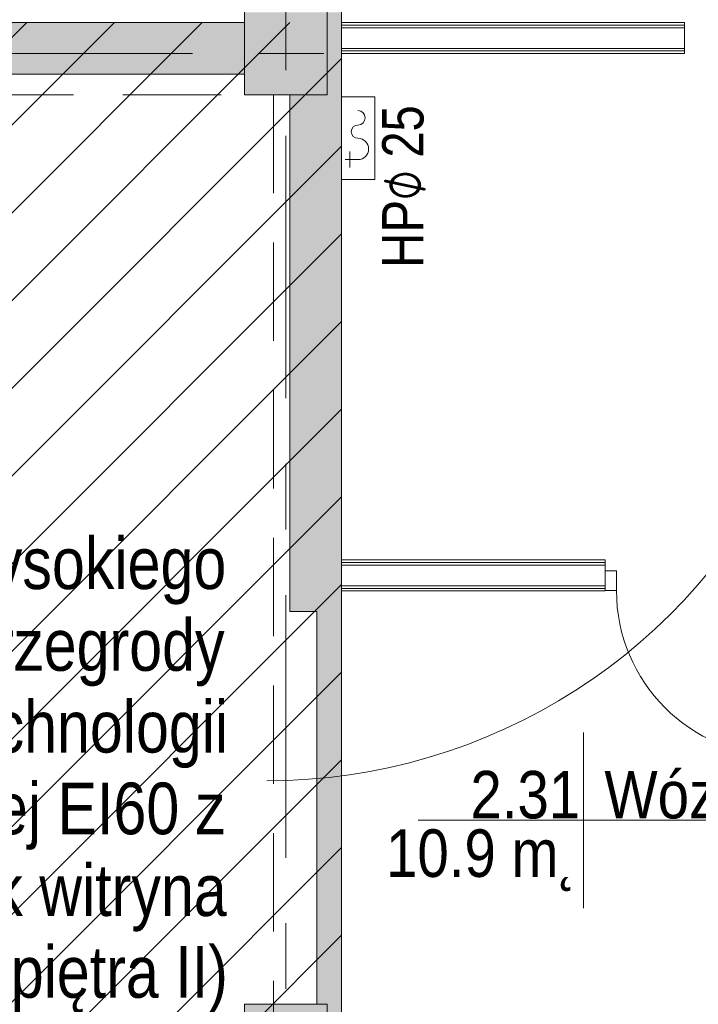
# Model space of a CAD drawing. Header units: centimetres. Extents: x -2574 to 3083, y -1 to 3760.
# Tile 4 of 58: x -741 to -413, y 908 to 1385. Entities that reach past the tile are written whole.
import ezdxf

# ---------------------------------------------------------------- set-up
doc = ezdxf.new("R2010")
doc.units = ezdxf.units.CM
doc.linetypes.add('Hidden', pattern=[71.4375, 47.625, -23.8125])
doc.linetypes.add('Oś', pattern=[222.25, 127, -31.75, 31.75, -31.75])
for name, color, linetype, lineweight in [('A-AREA-IDEN', 2, 'Continuous', 13), ('A-DETL', 90, 'Continuous', 9), ('A-DETL-GENF', 92, 'Continuous', 9), ('A-DETL-MEDM', 33, 'Continuous', 13), ('A-DOOR', 31, 'Continuous', 13), ('A-FLOR-HRAL', 11, 'Continuous', 9), ('A-WALL', 113, 'Continuous', 13), ('A-WALL-FNSH', 113, 'Continuous', 13), ('G-ANNO-TEXT', 231, 'Continuous', 13), ('P-SANR-FIXT', 6, 'Continuous', 13), ('S-GRID', 1, 'Continuous', 13)]:
    doc.layers.add(name, color=color, linetype=linetype, lineweight=lineweight)
doc.layers.add('A-WALL-PATT', color=111, linetype='Continuous', lineweight=13, plot=False)
doc.layers.add('S-COLS', color=52, linetype='Continuous', lineweight=13, plot=False)
doc.styles.add('Arial Narrow_2', font='ARIALN.TTF', dxfattribs={"height": 25})
doc.styles.add('Arial_6', font='arial.ttf', dxfattribs={"width": 0.85, "height": 20})
doc.styles.add('Arial_7', font='arial.ttf', dxfattribs={"width": 0.85, "height": 23})
doc.styles.add('MtXpl_Arial', font='txt', dxfattribs={"height": 0.2})
doc.styles.add('MtXpl_Segoe UI Symbol', font='txt', dxfattribs={"height": 0.2})

msp = doc.modelspace()

# ---------------------------------------------------------------- hatches: boundary and pattern name
at = {"layer": 'S-COLS', "lineweight": 9}
for points in [[(-632.62, 1348.33), (-592.62, 1348.33), (-592.62, 1388.33), (-632.62, 1388.33), (-632.62, 1383.33)], [(-632.62, 868.33), (-592.62, 868.33), (-592.62, 908.33), (-632.62, 908.33), (-632.62, 876.42)]]:
    msp.add_hatch(color=251, dxfattribs=at).paths.add_polyline_path(points, flags=0)

# ---------------------------------------------------------------- linework, layer by layer
at = {"layer": 'A-AREA-IDEN', "color": 251, "lineweight": 9}
for p, q in [((-468.56, 1039.86), (-468.56, 997.36)), ((-458.8, 997.36), (-548.56, 997.36)), ((-548.56, 997.36), (-388.56, 997.36)), ((-468.56, 997.36), (-468.56, 954.86))]:
    msp.add_line(p, q, dxfattribs=at)
at = {"layer": 'A-DETL', "color": 251, "linetype": 'Hidden', "lineweight": 9}
for p, q in [((-1191.62, 1348.33), (-618.62, 1348.33)), ((-618.62, 1348.33), (-618.62, 670.83))]:
    msp.add_line(p, q, dxfattribs=at)
at = {"layer": 'A-DETL-GENF', "color": 251, "linetype": 'Continuous', "lineweight": 9}
for p, q in [((-1207.62, 913.7), (-737.99, 1383.33)), ((-1207.62, 871.27), (-695.57, 1383.33)), ((-1207.62, 828.84), (-653.14, 1383.33)), ((-1207.62, 786.42), (-610.72, 1383.33)), ((-1207.62, 743.99), (-585.62, 1365.99)), ((-1207.62, 701.57), (-585.62, 1323.57)), ((-1207.62, 659.14), (-585.62, 1281.14)), ((-1207.62, 616.71), (-585.62, 1238.71)), ((-1207.62, 574.29), (-585.62, 1196.29)), ((-1207.62, 531.86), (-585.62, 1153.86)), ((-1207.62, 489.43), (-585.62, 1111.43)), ((-1207.62, 447.01), (-585.62, 1069.01)), ((-1207.62, 404.58), (-585.62, 1026.58)), ((-1188.45, 381.33), (-585.62, 984.15)), ((-1146.03, 381.33), (-585.62, 941.73))]:
    msp.add_line(p, q, dxfattribs=at)
at = {"layer": 'A-DETL-GENF', "color": 251, "lineweight": 9}
for p, q in [((-458.12, 1118.03), (-452.62, 1118.03)), ((-458.12, 1108.48), (-458.12, 1118.03)), ((-452.62, 1118.03), (-452.62, 1108.48)), ((-452.62, 1108.48), (-458.12, 1108.48))]:
    msp.add_line(p, q, dxfattribs=at)
at = {"layer": 'A-DETL-MEDM', "color": 251, "lineweight": 9}
for p, q in [((-458.12, 1108.48), (-458.12, 1118.03)), ((-458.12, 1118.03), (-452.62, 1118.03)), ((-452.62, 1118.03), (-452.62, 1108.48)), ((-452.62, 1108.48), (-458.12, 1108.48))]:
    msp.add_line(p, q, dxfattribs=at)
at = {"layer": 'A-DOOR', "color": 251, "lineweight": 9}
msp.add_arc((-372.62, 1108.48), 80, 180, 270, dxfattribs=at)
at = {"layer": 'A-FLOR-HRAL', "color": 251, "lineweight": 9}
msp.add_line((-646, 1383.33), (-808.65, 1383.33), dxfattribs=at)
at = {"layer": 'A-WALL', "color": 251, "lineweight": 9}
for p, q in [((-585.62, 1123.33), (-585.62, 1388.33)), ((-632.62, 1383.33), (-646.07, 1383.33)), ((-419.62, 1382.08), (-585.62, 1382.08)), ((-585.62, 1380.83), (-585.62, 1370.83)), ((-419.62, 1380.83), (-585.62, 1380.83)), ((-419.62, 1370.83), (-419.62, 1380.83)), ((-419.62, 1370.83), (-585.62, 1370.83)), ((-419.62, 1369.58), (-585.62, 1369.58)), ((-632.62, 1358.33), (-1192.62, 1358.33)), ((-610.62, 1348.33), (-610.62, 1098.33)), ((-585.62, 1123.33), (-585.62, 1120.83)), ((-458.12, 1122.08), (-585.62, 1122.08)), ((-458.12, 1120.83), (-585.62, 1120.83)), ((-585.62, 1120.83), (-585.62, 1110.83)), ((-458.12, 1118.03), (-458.12, 1120.83)), ((-458.12, 1110.83), (-585.62, 1110.83)), ((-585.62, 1110.83), (-585.62, 1108.33)), ((-458.12, 1109.58), (-585.62, 1109.58)), ((-585.62, 660.83), (-585.62, 1108.33)), ((-610.62, 1098.33), (-597.62, 1098.33)), ((-597.62, 1098.33), (-597.62, 908.33))]:
    msp.add_line(p, q, dxfattribs=at)
at = {"layer": 'A-WALL-FNSH', "color": 251, "lineweight": 9}
for p, q in [((-419.62, 1383.33), (-585.62, 1383.33)), ((-419.62, 1380.83), (-419.62, 1383.33)), ((-585.62, 1368.33), (-419.62, 1368.33)), ((-419.62, 1368.33), (-419.62, 1370.83)), ((-458.12, 1123.33), (-585.62, 1123.33)), ((-458.12, 1120.83), (-458.12, 1123.33)), ((-585.62, 1108.33), (-458.12, 1108.33)), ((-458.12, 1108.33), (-458.12, 1108.48))]:
    msp.add_line(p, q, dxfattribs=at)
at = {"layer": 'A-WALL-PATT', "color": 251, "linetype": 'Continuous', "lineweight": 9, "extrusion": (0, 0, -1)}
for points in [[(592.62, 1348.33), (585.62, 1098.33), (592.62, 1388.33)], [(592.62, 1388.33), (585.62, 1098.33), (585.62, 1388.33)], [(1192.62, 1358.33), (632.62, 1383.33), (1192.62, 1383.33)], [(632.62, 1383.33), (1192.62, 1358.33), (1186.45, 1358.33)], [(632.62, 1383.33), (1186.45, 1358.33), (632.62, 1358.33)], [(610.62, 1098.33), (592.62, 1348.33), (610.62, 1348.33)], [(592.62, 1348.33), (610.62, 1098.33), (597.62, 1098.33)], [(592.62, 1348.33), (597.62, 1098.33), (585.62, 1098.33)], [(592.62, 908.33), (597.62, 1098.33), (597.62, 908.33)], [(597.62, 1098.33), (592.62, 908.33), (585.62, 1098.33)], [(585.62, 1098.33), (592.62, 908.33), (585.62, 660.83)], [(592.62, 868.33), (585.62, 660.83), (592.62, 908.33)]]:
    msp.add_solid(points, dxfattribs=at)
at = {"layer": 'G-ANNO-TEXT', "color": 251, "lineweight": 9}
msp.add_arc((-621.84, 1293.34), 276.89, 270, 40.6986, dxfattribs=at)
at = {"layer": 'P-SANR-FIXT', "color": 251, "lineweight": 9}
for p, q in [((-569.62, 1347.32), (-585.62, 1347.32)), ((-569.62, 1347.32), (-585.62, 1347.32)), ((-569.62, 1307.33), (-569.62, 1347.32)), ((-569.62, 1307.33), (-569.62, 1347.32)), ((-569.62, 1309.95), (-569.62, 1340.75)), ((-581.58, 1317.04), (-581.58, 1320.9)), ((-583.83, 1317.04), (-577.72, 1317.04)), ((-581.58, 1317.04), (-581.58, 1313.18)), ((-585.62, 1307.33), (-569.62, 1307.33)), ((-585.62, 1307.33), (-569.62, 1307.33))]:
    msp.add_line(p, q, dxfattribs=at)
for centre, radius, start, end in [((-577.72, 1337.25), 3.5, 270, 90), ((-577.72, 1330.54), 3.21, 90, 270), ((-577.72, 1322.18), 5.14, 270, 90)]:
    msp.add_arc(centre, radius, start, end, dxfattribs=at)
at = {"layer": 'S-COLS', "color": 251, "lineweight": 9}
for p, q in [((-632.62, 1388.33), (-632.62, 1383.33)), ((-592.62, 1383.33), (-592.62, 1388.33)), ((-632.62, 1383.33), (-632.62, 1348.33)), ((-592.62, 1348.33), (-592.62, 1383.33)), ((-632.62, 1348.33), (-592.62, 1348.33)), ((-592.62, 908.33), (-632.62, 908.33)), ((-632.62, 908.33), (-632.62, 868.33)), ((-592.62, 868.33), (-592.62, 908.33))]:
    msp.add_line(p, q, dxfattribs=at)
at = {"layer": 'S-GRID', "color": 251, "linetype": 'Oś', "lineweight": 9}
for p, q in [((-612.62, 2884.27), (-612.62, 27.13)), ((1342.46, 1368.33), (-1368.76, 1368.33))]:
    msp.add_line(p, q, dxfattribs=at)

# ---------------------------------------------------------------- texts
at = {"layer": 'A-AREA-IDEN', "color": 251, "lineweight": 9, "style": 'Arial_7', "width": 0.85}
for s, p in [('Wózkownia', (-458.46, 998.25)), ('2.31', (-523.3, 998.25)), ('10.9 m˛', (-564.14, 969.97))]:
    msp.add_text(s, height=23, dxfattribs=at).set_placement(p)
at = {"layer": 'G-ANNO-TEXT', "color": 251, "lineweight": 9, "width": 0.85}
for s, style, p in [('25', 'MtXpl_Arial', (-546, 1318)), ('⌀', 'MtXpl_Segoe UI Symbol', (-546, 1297.55)), ('HP', 'Arial_6', (-546, 1264.58))]:
    msp.add_text(s, height=20, rotation=90, dxfattribs=dict(at, style=style)).set_placement(p)
at = {"layer": 'G-ANNO-TEXT', "color": 251, "lineweight": 9, "style": 'Arial Narrow_2'}
for s, p in [('na kondygnacji niskiego i wysokiego', (-1101.48, 1109.25)), ('parteru należy wprowadzić przegrody', (-1116.55, 1069.7)), ('wydzielające klatkę schodową w technologii', (-1196.1, 1030.15)), ('witryny o odporności pożarowej EI60 z', (-1130.56, 990.6)), ('drzwiami EIS30  (analogicznie jak witryna', (-1168, 951.05)), ('na kondygnacji piętra II)', (-944.73, 911.5))]:
    msp.add_text(s, height=25, dxfattribs=at).set_placement(p)

doc.saveas('drawing.dxf')
